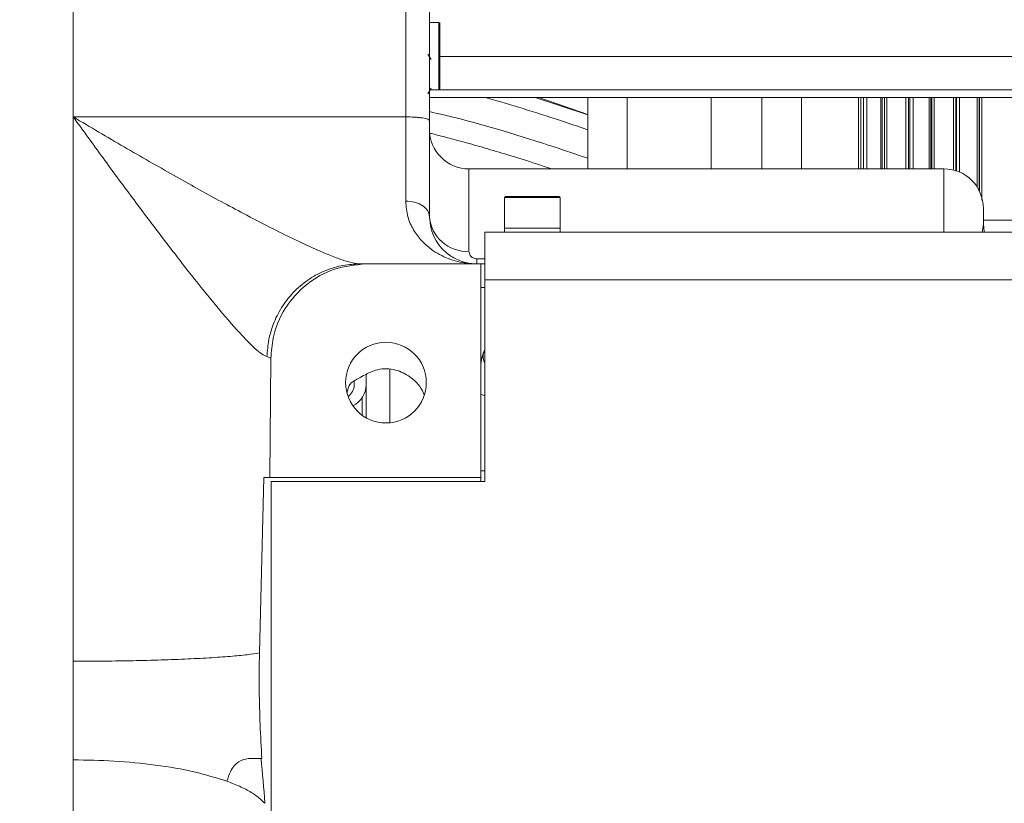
# Model space of a CAD drawing. Header units: millimetres. Extents: x 35469 to 44263, y -24881 to -16268.
# Tile 24 of 231: x 38617 to 38742, y -22027 to -21928. Entities that reach past the tile are written whole.
import ezdxf

# ---------------------------------------------------------------- set-up
doc = ezdxf.new("R2010")
doc.units = ezdxf.units.MM
doc.header["$LTSCALE"] = 0.3175
doc.layers.add('1轮廓实线层', color=7, linetype='Continuous', lineweight=18)
doc.layers.add('7标注层', color=4, linetype='Continuous', lineweight=13)
doc.styles.add('标准汉字', font='gbenor.shx', dxfattribs={"bigfont": 'gbcbig.shx'})
doc.dimstyles.new('M1：18', dxfattribs={"dimscale": 18, "dimtxt": 3.5, "dimasz": 2.5, "dimexe": 2, "dimexo": 0, "dimgap": 1.5, "dimtad": 1, "dimdec": 1, "dimdsep": 46, "dimtxsty": '标准汉字', "dimcen": 5, "dimdle": 5, "dimclrd": 1, "dimclre": 1, "dimclrt": 256, "dimadec": 4, "dimazin": 2, "dimtfac": 1, "dimtdec": 1, "dimtmove": 0, "dimatfit": 3, "dimfxl": 1, "dimtolj": 1, "dimarcsym": 0})

# ---------------------------------------------------------------- blocks, each defined once
blk = doc.blocks.new('*D47')
at = {"layer": '7标注层', "color": 1, "lineweight": -2, "ltscale": 18, "transparency": 16777216}
blk.add_line((40133.94, -21590.74), (40484.69, -21492.38), dxfattribs=at)
at = {"layer": '7标注层', "color": 1, "transparency": 16777216}
blk.add_solid([(40486.71, -21499.6), (40482.66, -21485.16), (40528.02, -21480.23)], dxfattribs=at)
at = {"layer": 'Defpoints', "color": 0, "transparency": 16777216}
for p in [(40528.02, -21480.23), (38543.98, -22036.57)]:
    blk.add_point(p, dxfattribs=at)
at = {"layer": '7标注层', "transparency": 16777216, "insert": (40227.57, -21503.73), "char_height": 63, "attachment_point": 5, "rotation": 15.664, "style": '标准汉字'}
blk.add_mtext('\\A1;R2060', dxfattribs=at)

msp = doc.modelspace()

# ---------------------------------------------------------------- linework, layer by layer
at = {"layer": '1轮廓实线层', "ltscale": 18}
for p, q in [((38623.983, -21860.944), (38623.983, -21940.507)), ((38665.983, -21860.944), (38665.983, -21940.507)), ((38668.983, -21861.731), (38668.983, -21940.975)), ((38623.983, -21886.166), (38623.983, -22130.328)), ((38670.183, -21928.578), (38668.983, -21928.578)), ((38670.183, -21937.078), (38670.183, -21928.578)), ((38670.283, -21928.678), (38670.283, -21936.978)), ((38669.183, -21933.272), (38668.783, -21932.579)), ((38670.283, -21932.879), (38764.483, -21932.879)), ((38668.783, -21937.579), (38669.183, -21936.887)), ((38697.983, -21937.077), (38668.983, -21937.079)), ((38668.983, -21938.079), (38763.483, -21938.079)), ((38668.983, -21938.079), (38697.983, -21938.079)), ((38697.983, -21938.079), (38668.983, -21938.079)), ((38668.983, -21938.079), (38697.983, -21938.079)), ((38669.072, -21937.078), (38670.183, -21937.078)), ((38682.349, -21938.079), (38688.983, -21940.254)), ((38688.983, -21938.079), (38688.983, -21947.079)), ((38688.983, -21938.079), (38688.983, -21947.079)), ((38693.983, -21947.079), (38693.983, -21938.079)), ((38763.483, -21937.071), (38697.983, -21937.075)), ((38697.983, -21937.077), (38697.983, -21937.075)), ((38723.983, -21938.079), (38697.983, -21938.079)), ((38697.983, -21938.079), (38723.983, -21938.079)), ((38704.574, -21938.079), (38704.574, -21947.079)), ((38710.983, -21938.079), (38710.983, -21947.079)), ((38715.99, -21947.079), (38715.989, -21938.079)), ((38723.198, -21938.079), (38723.198, -21947.079)), ((38723.498, -21947.079), (38723.498, -21938.079)), ((38723.817, -21947.079), (38723.817, -21938.079)), ((38724.249, -21938.079), (38724.249, -21947.079)), ((38726.021, -21947.079), (38726.021, -21938.079)), ((38726.194, -21938.079), (38726.194, -21947.079)), ((38726.468, -21938.079), (38726.468, -21947.079)), ((38726.768, -21947.079), (38726.768, -21938.079)), ((38729.198, -21938.079), (38729.198, -21947.079)), ((38729.498, -21947.079), (38729.498, -21938.079)), ((38729.679, -21947.079), (38729.679, -21938.079)), ((38730.095, -21938.079), (38730.096, -21947.079)), ((38732.127, -21947.079), (38732.127, -21938.079)), ((38732.327, -21938.079), (38732.327, -21947.079)), ((38732.468, -21938.079), (38732.468, -21947.079)), ((38732.768, -21947.079), (38732.768, -21938.079)), ((38735.198, -21938.079), (38735.198, -21947.229)), ((38735.498, -21947.367), (38735.498, -21938.079)), ((38735.575, -21947.34), (38735.575, -21938.079)), ((38735.957, -21938.079), (38735.957, -21947.486)), ((38738.195, -21949.385), (38738.195, -21938.079)), ((38738.423, -21938.079), (38738.423, -21949.89)), ((38738.468, -21938.079), (38738.468, -21949.87)), ((38738.768, -21951.019), (38738.768, -21938.079)), ((38623.983, -21940.507), (38623.983, -22009.296)), ((38665.983, -21940.507), (38623.983, -21940.507)), ((38665.983, -21951.159), (38665.983, -21940.507)), ((38668.983, -21940.975), (38668.983, -21953.079)), ((38733.983, -21947.079), (38673.983, -21947.079)), ((38673.983, -21947.079), (38673.983, -21957.497)), ((38733.983, -21955.079), (38733.983, -21947.079)), ((38678.483, -21950.679), (38678.483, -21954.579)), ((38685.483, -21950.679), (38678.483, -21950.679)), ((38678.583, -21950.579), (38685.383, -21950.579)), ((38685.483, -21954.579), (38685.483, -21950.679)), ((38738.983, -21952.079), (38738.983, -21954.079)), ((38738.839, -21955.079), (38738.983, -21954.079)), ((38769.198, -21953.579), (38738.983, -21953.579)), ((38675.983, -21955.079), (38795.983, -21955.079)), ((38675.983, -21961.079), (38675.983, -21955.079)), ((38678.483, -21954.579), (38678.483, -21955.079)), ((38678.483, -21954.579), (38685.483, -21954.579)), ((38685.483, -21955.079), (38685.483, -21954.579)), ((38660.203, -21959.079), (38660.962, -21959.079)), ((38660.962, -21959.079), (38675.483, -21959.079)), ((38674.983, -21958.445), (38674.983, -21959.079)), ((38674.983, -21958.445), (38675.983, -21958.445)), ((38675.483, -21986.079), (38675.483, -21959.079)), ((38675.483, -21959.079), (38675.983, -21959.079)), ((38675.983, -21986.579), (38675.983, -21961.079)), ((38795.983, -21961.079), (38675.983, -21961.079)), ((38675.983, -21962.079), (38675.483, -21962.079)), ((38648.456, -21970.805), (38648.953, -21971.014)), ((38648.953, -21971.014), (38648.831, -21986.079)), ((38663.983, -21972.326), (38663.983, -21979.155)), ((38659.483, -21974.383), (38659.483, -21973.871)), ((38660.983, -21978.525), (38660.983, -21972.966)), ((38660.983, -21975.079), (38660.89, -21975.079)), ((38660.483, -21975.851), (38660.483, -21978.158)), ((38675.983, -21975.739), (38675.483, -21975.548)), ((38675.483, -21985.229), (38675.983, -21985.229)), ((38647.506, -22008.247), (38648.058, -21986.079)), ((38648.058, -21986.079), (38648.831, -21986.079)), ((38648.831, -21986.079), (38675.483, -21986.079)), ((38648.983, -21986.579), (38648.983, -22086.579)), ((38648.983, -21986.579), (38675.983, -21986.579)), ((38675.483, -21986.579), (38675.483, -21986.079)), ((38623.983, -22009.296), (38623.983, -22021.751)), ((38623.983, -22021.751), (38623.983, -22124.821)), ((38646.076, -22021.579), (38647.71, -22021.579)), ((38647.71, -22021.579), (38647.802, -22021.579))]:
    msp.add_line(p, q, dxfattribs=at)
at = {"layer": '1轮廓实线层', "lineweight": 20, "ltscale": 18}
for points in [[(38688.983, -21940.188), (38685.131, -21938.86), (38682.688, -21938.032)], [(38739.084, -21955.079), (38739.079, -21955.055), (38738.983, -21954.079)]]:
    msp.add_lwpolyline(points, dxfattribs=at)
at = {"layer": '1轮廓实线层', "ltscale": 18}
msp.add_circle((38663.483, -21974.079), 5.1, dxfattribs=at)
at = {"layer": '1轮廓实线层', "lineweight": 20, "ltscale": 18}
for centre, radius, start, end in [((38670.183, -21928.678), 0.1, 0, 90), ((38670.183, -21936.978), 0.1, 270, 0), ((38673.983, -21942.079), 5, 180, 270), ((38733.983, -21952.079), 5, 0, 90), ((38678.583, -21950.679), 0.1, 90, 180), ((38685.383, -21950.679), 0.1, 0, 90), ((38673.709, -21952.769), 4.736, 183.75506, 273.31744), ((38680.483, -21972.079), 5, 154.15807, 180), ((38657.562, -21974.313), 1.922, 306.44324, 357.94048), ((38657.863, -21974.266), 3.122, 297.83172, 357.85485)]:
    msp.add_arc(centre, radius, start, end, dxfattribs=at)
at = {"layer": '1轮廓实线层', "ltscale": 18}
msp.add_ellipse((38623.983, -22048.51), major_axis=(0, -85.503), ratio=0.2923891, start_param=1.8221671, end_param=1.8912209, dxfattribs=at)
for points, knots in [([(38676.108, -21938.079), (38676.393, -21938.157), (38678.031, -21938.604), (38681.379, -21939.632), (38685.373, -21940.897), (38688.033, -21941.819), (38688.983, -21942.148)], [0, 0, 0, 0, 4370.1574497, 25104.3433928, 46113.2880199, 57794.5775153, 57794.5775153, 57794.5775153, 57794.5775153]), ([(38623.983, -21940.507), (38625.236, -21942.244), (38627.728, -21945.698), (38631.429, -21950.718), (38635.042, -21955.525), (38638.509, -21960.016), (38641.748, -21964.057), (38644.185, -21966.921), (38645.871, -21968.739), (38646.948, -21969.791), (38647.849, -21970.543), (38648.255, -21970.718), (38648.456, -21970.805)], [0, 0, 0, 0, 17802.2330924, 35397.0090596, 52895.7534822, 70132.3998051, 86842.7174679, 103023.8479865, 110818.1384942, 118420.3404874, 125749.4538407, 132961.6622415, 132961.6622415, 132961.6622415, 132961.6622415]), ([(38623.983, -21940.507), (38625.058, -21941.149), (38627.202, -21942.428), (38630.406, -21944.305), (38633.552, -21946.123), (38636.639, -21947.878), (38639.676, -21949.576), (38642.637, -21951.2), (38645.698, -21952.84), (38648.769, -21954.438), (38651.801, -21955.946), (38654.345, -21957.134), (38656.389, -21958.007), (38657.989, -21958.604), (38659.306, -21959), (38659.91, -21959.054), (38660.203, -21959.079)], [0, 0, 0, 0, 14250.7449354, 28409.4060159, 42536.4333564, 56212.3408925, 69861.9937296, 83731.6595503, 96910.886575, 112729.5358717, 127921.4503443, 142461.299159, 153494.9495495, 163679.6194222, 173893.6741848, 183473.6223161, 183473.6223161, 183473.6223161, 183473.6223161]), ([(38668.983, -21940.975), (38668.943, -21940.916), (38668.881, -21940.825), (38668.507, -21940.716), (38668.12, -21940.642), (38667.639, -21940.581), (38666.941, -21940.523), (38666.36, -21940.513), (38665.983, -21940.507)], [0, 0, 0, 0, 19879.5080318, 30580.995593, 41509.5840746, 52438.1725583, 63139.6601251, 83019.1681748, 83019.1681748, 83019.1681748, 83019.1681748]), ([(38668.983, -21939.842), (38670.083, -21940.09), (38672.832, -21940.709), (38678.122, -21942.208), (38683.747, -21943.955), (38687.552, -21945.253), (38688.983, -21945.741)], [0, 0, 0, 0, 11676.7009072, 29192.9892477, 47019.5837291, 57761.3509378, 57761.3509378, 57761.3509378, 57761.3509378]), ([(38669.07, -21942.589), (38669.287, -21942.641), (38670.155, -21942.849), (38671.896, -21943.302), (38674.329, -21943.964), (38677.062, -21944.752), (38680.082, -21945.669), (38682.538, -21946.443), (38684.064, -21946.958), (38684.424, -21947.079)], [0, 0, 0, 0, 4684.9123446, 18672.7716061, 35085.4142375, 51824.5984619, 68928.2491903, 87877.0262759, 93725.7889861, 93725.7889861, 93725.7889861, 93725.7889861]), ([(38674.983, -21959.079), (38674.549, -21959.064), (38673.724, -21959.034), (38672.514, -21958.798), (38671.365, -21958.439), (38670.249, -21957.926), (38669.097, -21957.2), (38667.961, -21956.195), (38667.096, -21955.052), (38666.56, -21953.991), (38666.124, -21952.833), (38666.04, -21951.832), (38665.983, -21951.159)], [0, 0, 0, 0, 14254.5494188, 27117.6814914, 40202.7812145, 53299.2079403, 66409.1715129, 83067.3522267, 99631.9925306, 108238.9050281, 116351.9795859, 133008.998395, 133008.998395, 133008.998395, 133008.998395]), ([(38665.983, -21951.159), (38666.36, -21951.185), (38666.941, -21951.225), (38667.639, -21951.464), (38668.12, -21951.712), (38668.507, -21952.019), (38668.881, -21952.466), (38668.943, -21952.838), (38668.983, -21953.079)], [0, 0, 0, 0, 19839.9631798, 30520.1630512, 41427.0120854, 52333.861119, 63014.0609885, 82854.0241583, 82854.0241583, 82854.0241583, 82854.0241583]), ([(38668.983, -21953.079), (38669.027, -21953.613), (38669.116, -21954.68), (38669.657, -21955.928), (38670.347, -21956.951), (38671.106, -21957.694), (38671.869, -21958.231), (38672.606, -21958.609), (38673.363, -21958.873), (38674.157, -21959.046), (38674.699, -21959.068), (38674.983, -21959.079)], [0, 0, 0, 0, 14847.2941194, 29718.0720002, 44521.0489944, 59373.8243888, 71069.4318782, 82777.8040309, 94476.9583351, 105962.4110646, 118655.4966523, 118655.4966523, 118655.4966523, 118655.4966523]), ([(38673.983, -21957.497), (38674.008, -21957.669), (38674.047, -21957.935), (38674.328, -21958.236), (38674.583, -21958.374), (38674.794, -21958.435), (38674.924, -21958.442), (38674.983, -21958.445)], [0, 0, 0, 0, 31009.7298539, 48037.3098837, 57319.3725208, 63395.1808534, 68397.1951535, 68397.1951535, 68397.1951535, 68397.1951535]), ([(38660.203, -21959.079), (38659.495, -21959.117), (38658.039, -21959.196), (38655.878, -21959.845), (38653.797, -21960.921), (38651.934, -21962.439), (38650.406, -21964.306), (38649.305, -21966.406), (38648.619, -21968.598), (38648.509, -21970.083), (38648.456, -21970.805)], [0, 0, 0, 0, 12590.1639842, 25911.8986638, 39770.238368, 53913.3390011, 68056.4396344, 81914.7793389, 95236.514019, 107826.6780037, 107826.6780037, 107826.6780037, 107826.6780037]), ([(38660.962, -21959.079), (38659.612, -21959.212), (38656.91, -21959.478), (38653.31, -21961.549), (38650.593, -21964.597), (38649.166, -21967.951), (38649.013, -21970.155), (38648.953, -21971.014)], [0, 0, 0, 0, 14736.7361042, 29473.6809199, 44210.2827322, 58937.7945219, 68346.2292611, 68346.2292611, 68346.2292611, 68346.2292611]), ([(38675.873, -21970.144), (38675.831, -21970.287), (38675.727, -21970.642), (38675.759, -21971.17), (38675.938, -21971.524), (38675.983, -21971.612)], [0, 0, 0, 0, 14502.7440035, 36088.2156565, 43178.2346265, 43178.2346265, 43178.2346265, 43178.2346265]), ([(38668.331, -21975.663), (38668.328, -21975.656), (38668.197, -21975.235), (38667.66, -21974.282), (38666.36, -21973.144), (38664.788, -21972.427), (38663.287, -21972.287), (38662.023, -21972.507), (38661.277, -21972.888), (38660.856, -21973.103)], [0, 0, 0, 0, 244.2371792, 13884.0638033, 34256.686296, 55413.3326344, 66921.2034197, 78429.8748951, 93271.8255208, 93271.8255208, 93271.8255208, 93271.8255208]), ([(38658.573, -21975.458), (38658.621, -21975.158), (38658.702, -21974.654), (38658.988, -21974.259), (38659.104, -21974.099)], [0, 0, 0, 0, 19308.9717415, 32421.0066759, 32421.0066759, 32421.0066759, 32421.0066759]), ([(38659.104, -21974.099), (38659.416, -21973.905), (38659.98, -21973.555), (38660.586, -21973.243), (38660.856, -21973.103)], [0, 0, 0, 0, 17958.7713385, 32425.6352084, 32425.6352084, 32425.6352084, 32425.6352084]), ([(38623.983, -22009.296), (38625.155, -22009.293), (38627.554, -22009.287), (38631.152, -22009.236), (38634.719, -22009.15), (38638.117, -22009.026), (38641.211, -22008.869), (38643.864, -22008.682), (38646.037, -22008.474), (38647.02, -22008.322), (38647.506, -22008.247)], [0, 0, 0, 0, 12274.650952, 25131.2902661, 38464.2315465, 52138.0679825, 65994.0646272, 79860.2964345, 93564.0820334, 106944.552912, 106944.552912, 106944.552912, 106944.552912]), ([(38647.506, -22008.247), (38647.484, -22009.834), (38647.421, -22014.281), (38647.653, -22018.723), (38647.802, -22021.579)], [0, 0, 0, 0, 11493.2261518, 32198.3316949, 32198.3316949, 32198.3316949, 32198.3316949]), ([(38643.392, -22024.454), (38642.068, -22024.037), (38639.44, -22023.211), (38634.478, -22022.367), (38629.264, -22021.844), (38625.706, -22021.781), (38623.983, -22021.751)], [0, 0, 0, 0, 14924.7684246, 29630.0527726, 43753.4816844, 57014.3328896, 57014.3328896, 57014.3328896, 57014.3328896]), ([(38646.076, -22021.579), (38645.683, -22021.664), (38644.897, -22021.832), (38643.88, -22022.948), (38643.528, -22024.034), (38643.392, -22024.454)], [0, 0, 0, 0, 16253.4494384, 32540.3130612, 42809.5700901, 42809.5700901, 42809.5700901, 42809.5700901]), ([(38643.392, -22024.454), (38644.01, -22024.694), (38645.236, -22025.171), (38646.962, -22026.096), (38647.732, -22026.811), (38648.197, -22027.243)], [0, 0, 0, 0, 12256.4176517, 24343.5388503, 42782.922041, 42782.922041, 42782.922041, 42782.922041])]:
    msp.add_open_spline(points, degree=3, knots=knots, dxfattribs=at)
at = {"layer": '7标注层', "ltscale": 18}
msp.add_arc((38543.983, -22036.573), 567.193, 193, 167, dxfattribs=at)

# ---------------------------------------------------------------- dimensions: what is measured, and where the dimension line sits
dim = msp.add_radius_dim(center=(38543.983, -22036.573), mpoint=(40528.018, -21480.233), text='R2060', dimstyle='M1：18', override={"dimsah": 1, "dimtzin": 8}, dxfattribs=at)
dim.commit()
dim.dimension.update_dxf_attribs({"geometry": '*D47', "text_midpoint": (40243.362, -21560.053), "dimtype": 164})

doc.saveas('drawing.dxf')
